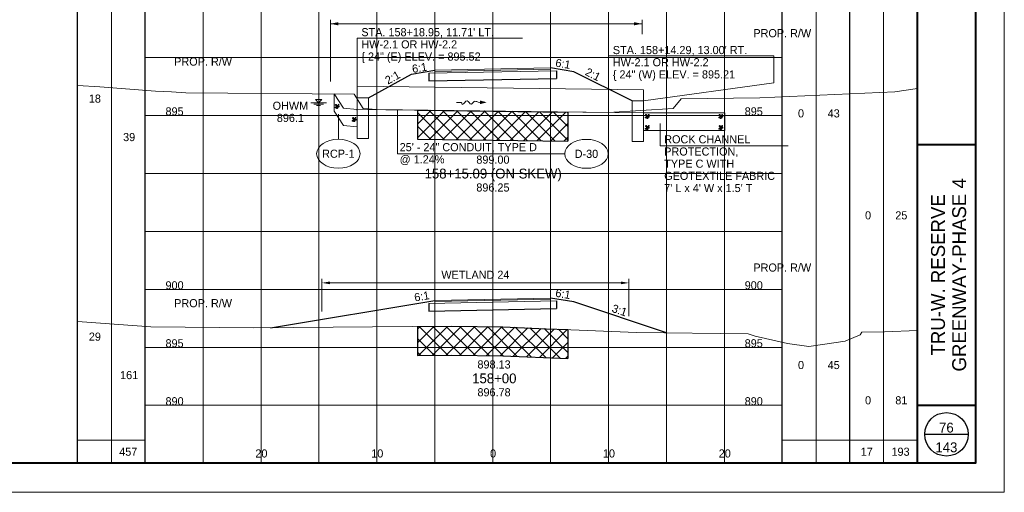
# Paper-space layout 'Layout1' of a CAD drawing. Header units: feet. Extents: x -1084 to 2301, y -843 to 1840.
# Tile 10 of 46: x 75 to 160, y 228 to 268. Entities that reach past the tile are written whole.
import ezdxf
from ezdxf.enums import TextEntityAlignment as Align

# ---------------------------------------------------------------- set-up
doc = ezdxf.new("R2010")
doc.units = ezdxf.units.FT
doc.header["$LTSCALE"] = 10
doc.header["$MEASUREMENT"] = 0
for name, pattern in [('DGN Style 2', [42.257429, 25.354457, -16.902971]), ('DGN Style 3', [59.1604, 42.257429, -16.902971]), ('DGN Style 5', [29.5802, 12.677229, -16.902971]), ('rowpr', [5.45, 1, -0.225, -0.225, 4])]:
    doc.linetypes.add(name, pattern=pattern)
for name, color, linetype, lineweight in [('DR_P_Erosion_Control', 7, 'Continuous', 13), ('DR_P_Flow_Arrow', 151, 'Continuous', 13), ('DR_P_Headwall', 120, 'Continuous', 13), ('DR_P_Storm_Sewer', 151, 'Continuous', 13), ('DR_P_Text', 7, 'Continuous', 13), ('DR_X_Storm_Sewer', 151, 'DGN Style 5', 0), ('DR_X_Text', 7, 'Continuous', 0), ('EV_Ecological_Text', 7, 'Continuous', 13), ('PV_P_Text', 7, 'Continuous', 13), ('RW_P_Fee_RW', 193, 'rowpr', 40), ('SH_Border', 7, 'Continuous', 40), ('SH_Data', 7, 'Continuous', 0), ('SH_Major_Grid_Line', 254, 'Continuous', 13), ('SH_Text', 7, 'Continuous', 13), ('TX_P_5', 7, 'Continuous', 13), ('TX_X_5', 7, 'Continuous', 0), ('XS_P_Finished_Grade', 3, 'Continuous', 30), ('XS_P_Pavt_Surface', 251, 'Continuous', 13), ('XS_P_Subgrade', 4, 'Continuous', 30), ('XS_P_Undercut', 230, 'Continuous', 30), ('XS_X_Ground_Line', 3, 'DGN Style 2', 13)]:
    doc.layers.add(name, color=color, linetype=linetype, lineweight=lineweight)
doc.layers.add('SH_Cut_Line', color=7, linetype='DGN Style 3', lineweight=0, plot=False)
doc.layers.add('XS_P_Pavt_Layers', color=251, linetype='Continuous', lineweight=0, transparency=0.5)
doc.styles.add('Slanted-Normal LS 0.50', font='font31.shx', dxfattribs={"height": 0.14})
doc.styles.add('Slanted-Normal LS 0.50_0', font='font31.shx')
doc.styles.add('Slanted-Sub Title', font='font31.shx', dxfattribs={"height": 0.17})
doc.styles.add('Style-font30', font='font30.shx')
doc.styles.add('Style-font31', font='font31.shx')
doc.dimstyles.new('Dec-1  Slanted', dxfattribs={"dimtxt": 0.14, "dimasz": 0.14, "dimexe": 0.07, "dimexo": 0.07, "dimgap": 0.07, "dimtad": 1, "dimdec": 1, "dimzin": 3, "dimdsep": 46, "dimtxsty": 'Slanted-Normal LS 0.50', "dimcen": 0.09, "dimclrd": 97, "dimclre": 97, "dimclrt": 7, "dimadec": 1, "dimazin": 3, "dimtfac": 1, "dimtdec": 1, "dimtofl": 0, "dimtmove": 1, "dimatfit": 1, "dimfxl": 1, "dimtzin": 3, "dimlwd": 0, "dimlwe": 0, "dimarcsym": 0})

# ---------------------------------------------------------------- blocks, each defined once
blk = doc.blocks.new('GPKLBL_92')
at = {"layer": 'TX_P_5', "linetype": 'Continuous', "insert": (-0.511, 0.978), "char_height": 0.7, "attachment_point": 1, "rotation": 350.53768, "line_spacing_factor": 0.6, "style": 'Style-font31'}
blk.add_mtext('6:1', dxfattribs=at)
blk = doc.blocks.new('GPKLBL_93')
at = {"layer": 'TX_P_5', "linetype": 'Continuous', "extrusion": (0, 0, -1), "insert": (-0.462, 0.97), "char_height": 0.7, "attachment_point": 3, "text_direction": (-0.986394, 0.164399, 0), "line_spacing_factor": 0.6, "style": 'Style-font31'}
blk.add_mtext('6:1', dxfattribs=at)
blk = doc.blocks.new('GPKLBL_94')
at = {"layer": 'TX_P_5', "linetype": 'Continuous', "insert": (-0.511, 0.978), "char_height": 0.7, "attachment_point": 1, "rotation": 350.53768, "line_spacing_factor": 0.6, "style": 'Style-font31'}
blk.add_mtext('3:1', dxfattribs=at)
blk = doc.blocks.new('XS POINT_52')
at = {"layer": 'RW_P_Fee_RW', "linetype": 'Continuous', "lineweight": 13}
blk.add_line((0, 3.5), (0, -3.5), dxfattribs=at)
blk = doc.blocks.new('XS POINT_53')
at = {"layer": 'RW_P_Fee_RW', "linetype": 'Continuous', "lineweight": 13}
blk.add_line((0, 3.5), (0, -3.5), dxfattribs=at)
blk = doc.blocks.new('*D212')
at = {"layer": 'Defpoints', "color": 0, "linetype": 'Continuous', "transparency": 16777216}
for p in [(127.598, 245.561), (101.081, 242.742), (127.598, 242.328)]:
    blk.add_point(p, dxfattribs=at)
at = {"layer": 'EV_Ecological_Text', "color": 97, "linetype": 'Continuous', "lineweight": 0, "transparency": 16777216}
for p, q in [((101.081, 243.092), (101.081, 245.911)), ((127.598, 242.678), (127.598, 245.911)), ((101.781, 245.561), (126.898, 245.561))]:
    blk.add_line(p, q, dxfattribs=at)
at = {"layer": 'EV_Ecological_Text', "color": 97, "linetype": 'Continuous', "transparency": 16777216}
for points in [[(101.781, 245.678), (101.781, 245.444), (101.081, 245.561)], [(126.898, 245.678), (126.898, 245.444), (127.598, 245.561)]]:
    blk.add_solid(points, dxfattribs=at)
at = {"layer": 'EV_Ecological_Text', "color": 7, "linetype": 'Continuous', "lineweight": 0, "transparency": 16777216, "insert": (114.339, 246.261), "char_height": 0.7, "attachment_point": 5, "style": 'Slanted-Normal LS 0.50_0'}
blk.add_mtext('WETLAND 24', dxfattribs=at)
blk = doc.blocks.new('GPKLBL_95')
at = {"layer": 'TX_P_5', "linetype": 'Continuous', "insert": (-0.511, 0.978), "char_height": 0.7, "attachment_point": 1, "rotation": 350.53768, "line_spacing_factor": 0.6, "style": 'Style-font31'}
blk.add_mtext('6:1', dxfattribs=at)
blk = doc.blocks.new('GPKLBL_96')
at = {"layer": 'TX_P_5', "linetype": 'Continuous', "extrusion": (0, 0, -1), "insert": (-0.462, 0.97), "char_height": 0.7, "attachment_point": 3, "text_direction": (-0.986394, 0.164399, 0), "line_spacing_factor": 0.6, "style": 'Style-font31'}
blk.add_mtext('6:1', dxfattribs=at)
blk = doc.blocks.new('DFL-P_29')
at = {"layer": 'DR_P_Flow_Arrow', "color": 151, "linetype": 'Continuous', "lineweight": 13}
blk.add_open_spline([(-0.08, 0), (-0.081, 0), (-0.082, 0), (-0.083, 0), (-0.094, 0), (-0.105, 0.005), (-0.116, 0.008), (-0.123, 0.01), (-0.131, 0.013), (-0.137, 0.015), (-0.152, 0.02), (-0.165, -0.02), (-0.179, -0.022), (-0.195, -0.023), (-0.211, 0.018), (-0.228, 0.019), (-0.246, 0.021), (-0.266, -0.028), (-0.284, -0.022), (-0.29, -0.02), (-0.287, 0.001), (-0.295, 0.001), (-0.313, 0), (-0.332, 0), (-0.35, 0)], degree=3, knots=[0, 0, 0, 0, 0.009646, 0.009646, 0.009646, 0.112481, 0.112481, 0.112481, 0.179673, 0.179673, 0.179673, 0.350625, 0.350625, 0.350625, 0.544565, 0.544565, 0.544565, 0.756426, 0.756426, 0.756426, 0.832712, 0.832712, 0.832712, 1, 1, 1, 1], dxfattribs=at)
at = {"layer": 'DR_P_Flow_Arrow', "color": 151, "linetype": 'Continuous', "lineweight": 0, "extrusion": (0, 0, -1)}
blk.add_solid([(0.08, 0.021), (0, 0), (0.08, -0.021)], dxfattribs=at)
blk = doc.blocks.new('GPKLBL_97')
at = {"layer": 'TX_P_5', "linetype": 'Continuous', "insert": (-0.511, 0.978), "char_height": 0.7, "attachment_point": 1, "rotation": 350.53768, "line_spacing_factor": 0.6, "style": 'Style-font31'}
blk.add_mtext('2:1', dxfattribs=at)
blk = doc.blocks.new('XS POINT_54')
at = {"layer": 'RW_P_Fee_RW', "linetype": 'Continuous', "lineweight": 13}
blk.add_line((0, 3.5), (0, -3.5), dxfattribs=at)
blk = doc.blocks.new('XS POINT_55')
at = {"layer": 'RW_P_Fee_RW', "linetype": 'Continuous', "lineweight": 13}
blk.add_line((0, 3.5), (0, -3.5), dxfattribs=at)
blk = doc.blocks.new('RCP')
at = {"layer": 'DR_P_Erosion_Control'}
for points, knots in [([(0.018, 0.094), (0.034, 0.1), (0.049, 0.107), (0.065, 0.113), (0.073, 0.116), (0.077, 0.099), (0.078, 0.091), (0.079, 0.081), (0.071, 0.071), (0.063, 0.061), (0.052, 0.047), (0.024, 0.038), (0.018, 0.052), (0.015, 0.06), (0.014, 0.068), (0.014, 0.076), (0.014, 0.08), (0.012, 0.085), (0.014, 0.089), (0.016, 0.09), (0.017, 0.092), (0.018, 0.094)], [0, 0, 0, 0, 0.258176, 0.258176, 0.258176, 0.385117, 0.385117, 0.385117, 0.555016, 0.555016, 0.555016, 0.785627, 0.785627, 0.785627, 0.908123, 0.908123, 0.908123, 0.969027, 0.969027, 0.969027, 1, 1, 1, 1]), ([(0.047, 0.33), (0.055, 0.335), (0.064, 0.339), (0.072, 0.343), (0.081, 0.347), (0.092, 0.348), (0.102, 0.349), (0.109, 0.349), (0.116, 0.347), (0.123, 0.341), (0.129, 0.335), (0.128, 0.327), (0.127, 0.32), (0.124, 0.31), (0.12, 0.299), (0.109, 0.291), (0.099, 0.282), (0.089, 0.281), (0.078, 0.279), (0.067, 0.276), (0.054, 0.269), (0.043, 0.279), (0.036, 0.286), (0.034, 0.293), (0.034, 0.301), (0.035, 0.307), (0.035, 0.315), (0.04, 0.321), (0.042, 0.324), (0.044, 0.327), (0.047, 0.33)], [0, 0, 0, 0, 0.107172, 0.107172, 0.107172, 0.224609, 0.224609, 0.224609, 0.311187, 0.311187, 0.311187, 0.390245, 0.390245, 0.390245, 0.521508, 0.521508, 0.521508, 0.650159, 0.650159, 0.650159, 0.785017, 0.785017, 0.785017, 0.874079, 0.874079, 0.874079, 0.953282, 0.953282, 0.953282, 1, 1, 1, 1]), ([(0.156, 0.261), (0.171, 0.264), (0.186, 0.267), (0.201, 0.269), (0.216, 0.271), (0.223, 0.245), (0.227, 0.231), (0.23, 0.218), (0.228, 0.202), (0.217, 0.19), (0.204, 0.176), (0.189, 0.17), (0.173, 0.165), (0.159, 0.161), (0.143, 0.159), (0.129, 0.165), (0.12, 0.169), (0.114, 0.175), (0.109, 0.183), (0.1, 0.197), (0.098, 0.215), (0.105, 0.228), (0.11, 0.236), (0.117, 0.244), (0.126, 0.249), (0.133, 0.254), (0.14, 0.258), (0.148, 0.26), (0.151, 0.26), (0.154, 0.261), (0.156, 0.262)], [0, 0, 0, 0, 0.126661, 0.126661, 0.126661, 0.253188, 0.253188, 0.253188, 0.368171, 0.368171, 0.368171, 0.509113, 0.509113, 0.509113, 0.63015, 0.63015, 0.63015, 0.70369, 0.70369, 0.70369, 0.826515, 0.826515, 0.826515, 0.907901, 0.907901, 0.907901, 0.976801, 0.976801, 0.976801, 1, 1, 1, 1]), ([(0.158, 0.106), (0.17, 0.109), (0.181, 0.113), (0.193, 0.116), (0.211, 0.12), (0.228, 0.117), (0.245, 0.102), (0.259, 0.091), (0.26, 0.075), (0.256, 0.062), (0.252, 0.047), (0.242, 0.032), (0.227, 0.019), (0.208, 0.002), (0.181, -0.004), (0.162, 0.008), (0.146, 0.017), (0.129, 0.031), (0.126, 0.047), (0.124, 0.058), (0.13, 0.07), (0.136, 0.079), (0.14, 0.086), (0.144, 0.093), (0.15, 0.099), (0.152, 0.101), (0.155, 0.104), (0.158, 0.106)], [0, 0, 0, 0, 0.098896, 0.098896, 0.098896, 0.24332, 0.24332, 0.24332, 0.355319, 0.355319, 0.355319, 0.496743, 0.496743, 0.496743, 0.673566, 0.673566, 0.673566, 0.816859, 0.816859, 0.816859, 0.906168, 0.906168, 0.906168, 0.969895, 0.969895, 0.969895, 1, 1, 1, 1]), ([(0.287, 0.352), (0.3, 0.354), (0.312, 0.356), (0.325, 0.358), (0.336, 0.359), (0.339, 0.335), (0.335, 0.325), (0.331, 0.314), (0.322, 0.303), (0.311, 0.295), (0.301, 0.287), (0.279, 0.289), (0.273, 0.301), (0.269, 0.309), (0.271, 0.318), (0.273, 0.326), (0.274, 0.331), (0.275, 0.337), (0.279, 0.342), (0.281, 0.345), (0.284, 0.349), (0.287, 0.352)], [0, 0, 0, 0, 0.188286, 0.188286, 0.188286, 0.356428, 0.356428, 0.356428, 0.541746, 0.541746, 0.541746, 0.732506, 0.732506, 0.732506, 0.852511, 0.852511, 0.852511, 0.937171, 0.937171, 0.937171, 1, 1, 1, 1]), ([(0.307, 0.203), (0.319, 0.208), (0.331, 0.213), (0.342, 0.218), (0.355, 0.224), (0.36, 0.197), (0.363, 0.184), (0.366, 0.171), (0.363, 0.157), (0.352, 0.144), (0.342, 0.132), (0.331, 0.126), (0.319, 0.123), (0.309, 0.12), (0.297, 0.119), (0.288, 0.129), (0.276, 0.14), (0.272, 0.153), (0.274, 0.165), (0.276, 0.174), (0.28, 0.186), (0.289, 0.191), (0.295, 0.195), (0.301, 0.199), (0.307, 0.203)], [0, 0, 0, 0, 0.135762, 0.135762, 0.135762, 0.276579, 0.276579, 0.276579, 0.425633, 0.425633, 0.425633, 0.565886, 0.565886, 0.565886, 0.678149, 0.678149, 0.678149, 0.814077, 0.814077, 0.814077, 0.922173, 0.922173, 0.922173, 1, 1, 1, 1])]:
    blk.add_open_spline(points, degree=3, knots=knots, dxfattribs=at)
blk = doc.blocks.new('GPKLBL_98')
at = {"layer": 'TX_P_5', "linetype": 'Continuous', "extrusion": (0, 0, -1), "insert": (-0.511, 0.978), "char_height": 0.7, "attachment_point": 3, "text_direction": (-0.986394, 0.164399, 0), "line_spacing_factor": 0.6, "style": 'Style-font31'}
blk.add_mtext('2:1', dxfattribs=at)
blk = doc.blocks.new('WSELEV_1')
at = {"layer": 'DR_X_Storm_Sewer', "linetype": 'Continuous'}
for p, q in [((-0.135, 0), (0.135, 0)), ((0, 0), (-0.053, 0.053)), ((-0.053, 0.053), (0.053, 0.053)), ((0, 0), (0.053, 0.053)), ((-0.085, -0.025), (0.085, -0.025)), ((-0.035, -0.05), (0.035, -0.05))]:
    blk.add_line(p, q, dxfattribs=at)

psp = doc.layouts.get("Layout1")

# ---------------------------------------------------------------- hatches: boundary and pattern name
at = {"layer": 'XS_P_Undercut', "lineweight": 0}
h = psp.add_hatch(dxfattribs=at)
h.set_pattern_fill('CROSSHATCH', color=256, style=0, pattern_type=2)
h.set_pattern_definition([(45, (119.8442, 259.16405), (-0.589255, 0.589255), []), (315, (119.8442, 259.16405), (0.589255, 0.589255), [])])
h.paths.add_polyline_path([(122.333, 257.794), (122.333, 260.294), (109.333, 260.456), (109.333, 257.956)])
h = psp.add_hatch(dxfattribs=at)
h.set_pattern_fill('CROSSHATCH', color=256, style=0, pattern_type=2)
h.set_pattern_definition([(45, (121.3127, 240.5747), (-0.589255, 0.589255), []), (315, (121.3127, 240.5747), (0.589255, 0.589255), [])])
h.paths.add_polyline_path([(112.308, 241.814), (109.333, 241.79), (109.333, 239.29), (112.308, 239.314), (116.697, 239.274), (122.333, 239.027), (122.333, 241.53), (120.445, 241.609), (116.697, 241.774), (115.833, 241.782)])

# ---------------------------------------------------------------- linework, layer by layer
at = {"layer": 'DR_P_Erosion_Control'}
psp.add_line((102.162, 261.855), (102.162, 260.355), dxfattribs=at)
at = {"layer": 'DR_P_Erosion_Control', "flags": 128}
for points in [[(102.162, 261.855), (102.945, 260.623), (104.122, 260.521)], [(102.162, 260.355), (102.945, 259.123), (104.122, 259.021)]]:
    psp.add_lwpolyline(points, dxfattribs=at)
at = {"layer": 'DR_P_Headwall'}
for p, q in [((104.122, 261.511), (105.123, 261.511)), ((104.122, 258.011), (104.122, 261.511)), ((105.123, 261.511), (105.123, 258.011)), ((127.866, 261.25), (128.866, 261.25)), ((127.866, 257.75), (127.866, 261.25)), ((128.866, 261.25), (128.866, 257.75)), ((105.123, 258.011), (104.122, 258.011)), ((128.866, 257.75), (127.866, 257.75))]:
    psp.add_line(p, q, dxfattribs=at)
psp.add_point((104.122, 260.466), dxfattribs=at)
at = {"layer": 'DR_P_Storm_Sewer'}
for p, q in [((104.122, 260.538), (104.122, 262.538)), ((128.866, 262.212), (104.122, 262.521)), ((128.866, 262.212), (128.866, 260.212)), ((128.866, 260.212), (104.122, 260.521))]:
    psp.add_line(p, q, dxfattribs=at)
at = {"layer": 'DR_P_Text'}
for p, q in [((104.122, 266.675), (118.4, 266.675)), ((104.122, 260.511), (104.122, 266.675)), ((125.832, 265.135), (140.11, 265.135)), ((140.11, 265.135), (140.11, 262.807)), ((140.11, 262.807), (128.866, 261.25)), ((102.51, 257.95), (102.51, 260.106)), ((107.606, 256.689), (107.606, 260.478)), ((128.866, 260.212), (135.866, 260.212)), ((135.866, 260.212), (135.866, 258.712)), ((130.292, 257.373), (130.292, 259.301)), ((135.866, 258.712), (128.866, 258.712)), ((130.292, 257.373), (141.349, 257.373)), ((107.606, 256.689), (122.051, 256.689))]:
    psp.add_line(p, q, dxfattribs=at)
at = {"layer": 'DR_P_Text', "color": 7, "linetype": 'Continuous', "lineweight": 13}
for centre in [(102.51, 256.7), (123.926, 256.689)]:
    psp.add_ellipse(centre, major_axis=(1.875, 0), ratio=0.666667, dxfattribs=at)
at = {"layer": 'EV_Ecological_Text', "color": 97, "linetype": 'Continuous', "lineweight": 0}
for p, q in [((101.82, 262.932), (101.82, 268.256)), ((101.82, 267.906), (128.725, 267.906)), ((128.725, 267.017), (128.725, 268.256))]:
    psp.add_line(p, q, dxfattribs=at)
at = {"layer": 'EV_Ecological_Text', "color": 4, "linetype": 'Continuous', "lineweight": 0}
psp.add_solid([(102.52, 267.766), (101.82, 267.906), (102.52, 268.046)], dxfattribs=at)
at = {"layer": 'EV_Ecological_Text', "color": 4, "linetype": 'Continuous', "lineweight": 0, "extrusion": (0, 0, -1)}
psp.add_solid([(-128.025, 268.046), (-128.725, 267.906), (-128.025, 267.766)], dxfattribs=at)
at = {"layer": 'SH_Border', "color": 7, "linetype": 'Continuous', "lineweight": 40}
for p, q in [((152.5, 230), (152.5, 335)), ((152.5, 257.5), (157.5, 257.5)), ((152.5, 235), (157.5, 235))]:
    psp.add_line(p, q, dxfattribs=at)
at = {"layer": 'SH_Border', "color": 7, "linetype": 'Continuous', "lineweight": 40, "flags": 128}
psp.add_lwpolyline([(0, 335), (157.5, 335), (157.5, 230), (0, 230), (0, 335)], close=True, dxfattribs=at)
at = {"layer": 'SH_Cut_Line', "color": 7, "linetype": 'DGN Style 3', "lineweight": 0, "flags": 128}
psp.add_lwpolyline([(-10, 227.5), (160, 227.5), (160, 337.5), (-10, 337.5), (-10, 227.5)], close=True, dxfattribs=at)
at = {"layer": 'SH_Data', "color": 7, "linetype": 'Continuous', "lineweight": 30}
for p, q in [((80, 230), (80, 335)), ((85.832, 230), (85.832, 335)), ((140.833, 230), (140.833, 335)), ((146.667, 230), (146.667, 335)), ((153.125, 232.5), (156.875, 232.5))]:
    psp.add_line(p, q, dxfattribs=at)
at = {"layer": 'SH_Data', "color": 7, "linetype": 'Continuous', "lineweight": 13}
for p, q in [((82.916, 230), (82.916, 333.75)), ((143.75, 230), (143.75, 333.75)), ((149.583, 230), (149.583, 333.75)), ((80, 232), (85.832, 232)), ((140.833, 232), (152.5, 232))]:
    psp.add_line(p, q, dxfattribs=at)
at = {"layer": 'SH_Data', "color": 7, "linetype": 'Continuous', "lineweight": 30}
psp.add_circle((155, 232.5), 1.875, dxfattribs=at)
at = {"layer": 'SH_Major_Grid_Line', "color": 254, "linetype": 'Continuous', "lineweight": 13}
for p, q in [((90.832, 230), (90.832, 335)), ((95.832, 230), (95.832, 335)), ((100.832, 230), (100.832, 335)), ((105.832, 230), (105.832, 335)), ((110.832, 230), (110.832, 335)), ((115.832, 230), (115.832, 335)), ((120.832, 230), (120.832, 335)), ((125.832, 230), (125.832, 335)), ((130.833, 230), (130.833, 335)), ((135.833, 230), (135.833, 335)), ((85.832, 265), (140.833, 265)), ((85.832, 260), (140.833, 260)), ((85.832, 255), (140.833, 255)), ((85.832, 250), (140.833, 250)), ((85.832, 245), (140.833, 245)), ((85.832, 240), (140.833, 240)), ((85.832, 235), (140.833, 235))]:
    psp.add_line(p, q, dxfattribs=at)
at = {"layer": 'XS_P_Finished_Grade'}
for p, q in [((105.123, 261.511), (108.833, 263.567)), ((108.833, 263.567), (110.832, 263.9)), ((122.833, 263.767), (120.832, 264.1)), ((127.866, 261.25), (122.833, 263.767)), ((96.645, 241.685), (110.832, 244.05)), ((122.833, 243.917), (120.832, 244.25)), ((130.84, 241.247), (122.833, 243.917))]:
    psp.add_line(p, q, dxfattribs=at)
at = {"layer": 'XS_P_Pavt_Layers', "color": 2, "lineweight": 13}
for p, q in [((110.333, 263.64), (121.333, 263.86)), ((110.832, 263.796), (120.832, 263.996)), ((110.333, 243.79), (121.333, 244.01)), ((110.832, 243.946), (120.832, 244.146))]:
    psp.add_line(p, q, dxfattribs=at)
at = {"layer": 'XS_P_Pavt_Surface', "color": 193}
for p, q in [((110.832, 263.9), (120.832, 264.1)), ((110.832, 263.9), (110.832, 263.65)), ((120.832, 264.1), (120.832, 263.85)), ((110.832, 244.05), (120.832, 244.25)), ((110.832, 244.05), (110.832, 243.8)), ((120.832, 244.25), (120.832, 244))]:
    psp.add_line(p, q, dxfattribs=at)
at = {"layer": 'XS_P_Subgrade'}
for p, q in [((110.333, 263.64), (110.333, 262.973)), ((121.333, 263.86), (121.333, 263.193)), ((110.333, 262.973), (121.333, 263.193)), ((121.333, 244.01), (121.333, 243.343)), ((110.333, 243.79), (110.333, 243.123)), ((110.333, 243.123), (121.333, 243.343))]:
    psp.add_line(p, q, dxfattribs=at)
at = {"layer": 'XS_P_Undercut'}
for p, q in [((109.333, 260.456), (109.333, 257.956)), ((109.333, 260.456), (122.333, 260.294)), ((122.333, 260.294), (122.333, 257.794)), ((109.333, 257.956), (122.333, 257.794)), ((109.333, 241.79), (109.333, 239.29)), ((122.333, 241.53), (122.333, 239.027))]:
    psp.add_line(p, q, dxfattribs=at)
at = {"layer": 'XS_P_Undercut', "lineweight": 0, "flags": 128}
for points in [[(122.333, 257.794), (122.333, 260.294), (109.333, 260.456), (109.333, 257.956), (122.333, 257.794)], [(112.308, 241.814), (109.333, 241.79), (109.333, 239.29), (112.308, 239.314), (116.697, 239.274), (122.333, 239.027), (122.333, 241.53), (120.445, 241.609), (116.697, 241.774), (115.833, 241.782), (112.308, 241.814)]]:
    psp.add_lwpolyline(points, close=True, dxfattribs=at)
at = {"layer": 'XS_P_Undercut', "flags": 128}
for points in [[(109.333, 241.79), (112.308, 241.814), (116.697, 241.774), (120.445, 241.609), (122.333, 241.53)], [(109.333, 239.29), (112.308, 239.314), (116.697, 239.274), (122.333, 239.027)]]:
    psp.add_lwpolyline(points, dxfattribs=at)
at = {"layer": 'XS_X_Ground_Line'}
for p, q in [((80, 262.594), (81.917, 262.464)), ((81.917, 262.464), (86.733, 262.084)), ((86.733, 262.084), (88.092, 262.047)), ((88.092, 262.047), (89.34, 261.94)), ((89.34, 261.94), (103.869, 261.849)), ((103.869, 261.849), (104.655, 260.611)), ((138.897, 261.507), (150.558, 262.046)), ((150.558, 262.046), (152.5, 262.313)), ((131.399, 260.59), (132.103, 261.431)), ((132.103, 261.431), (138.897, 261.507)), ((105.832, 260.51), (104.655, 260.611)), ((105.832, 260.5), (125.832, 260.25)), ((125.832, 260.25), (131.399, 260.59))]:
    psp.add_line(p, q, dxfattribs=at)
at = {"layer": 'XS_X_Ground_Line', "flags": 128}
psp.add_lwpolyline([(80, 242.22), (83.561, 241.979), (86.31, 241.762), (95.201, 241.673), (112.308, 241.814), (115.833, 241.782), (116.697, 241.774), (120.445, 241.609), (128.241, 241.281), (137.902, 241.155), (138.502, 240.95), (140.287, 240.555), (141.297, 240.337), (143.128, 240.083), (144.301, 240.245), (146.251, 240.524), (147.558, 241.084), (147.712, 241.304), (149.648, 241.325), (152.5, 241.457)], dxfattribs=at)

# ---------------------------------------------------------------- block references
at = {"layer": 'DR_P_Erosion_Control'}
for p in [(102.21, 260.602), (103.683, 259.463), (128.992, 259.736), (135.345, 259.736), (128.992, 258.773), (135.345, 258.773)]:
    psp.add_blockref('RCP', p, dxfattribs=at)
at = {"layer": 'DR_P_Flow_Arrow', "color": 151, "linetype": 'Continuous', "lineweight": 0, "xscale": 7.500000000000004, "yscale": 7.500000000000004, "zscale": 7.500000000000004, "rotation": 0.2724026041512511}
psp.add_blockref('DFL-P_29', (115.332, 261.133), dxfattribs=at)
at = {"layer": 'DR_X_Storm_Sewer', "linetype": 'Continuous', "xscale": 5, "yscale": 5, "zscale": 5}
psp.add_blockref('WSELEV_1', (100.804, 261.1), dxfattribs=at)
at = {"layer": 'RW_P_Fee_RW', "linetype": 'Continuous', "lineweight": 13}
for name, p in [('XS POINT_55', (140.833, 263.005)), ('XS POINT_54', (90.833, 260.553)), ('XS POINT_53', (140.833, 242.791)), ('XS POINT_52', (90.833, 239.717))]:
    psp.add_blockref(name, p, dxfattribs=at)
at = {"layer": 'TX_P_5', "linetype": 'Continuous', "extrusion": (0, 0, -1)}
for name, p in [('GPKLBL_96', (-109.64, 263.59)), ('GPKLBL_93', (-109.833, 243.883))]:
    psp.add_blockref(name, p, dxfattribs=at)
at = {"layer": 'TX_P_5', "linetype": 'Continuous'}
for name, p in [('GPKLBL_95', (121.833, 263.933)), ('GPKLBL_92', (121.833, 244.083))]:
    psp.add_blockref(name, p, dxfattribs=at)
at = {"layer": 'TX_P_5', "linetype": 'Continuous', "extrusion": (0, 0, -1), "rotation": 340.2224930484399}
psp.add_blockref('GPKLBL_98', (-107.435, 262.802), dxfattribs=at)
at = {"layer": 'TX_P_5', "linetype": 'Continuous'}
for name, p, rotation in [('GPKLBL_97', (124.261, 263.062), 342.6432117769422), ('GPKLBL_94', (126.63, 242.688), 351.0273524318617)]:
    psp.add_blockref(name, p, dxfattribs=dict(at, rotation=rotation))

# ---------------------------------------------------------------- texts
at = {"layer": 'DR_P_Text', "lineweight": 13, "style": 'Slanted-Normal LS 0.50'}
for s, p in [('RCP-1', (102.51, 256.7)), ('D-30', (123.926, 256.689))]:
    psp.add_text(s, height=0.7, dxfattribs=at).set_placement(p, align=Align.MIDDLE_CENTER)
at = {"layer": 'DR_P_Text', "char_height": 0.7, "attachment_point": 1, "line_spacing_factor": 0.9, "style": 'Slanted-Normal LS 0.50'}
for s, insert in [('STA. 158+18.95, 11.71\' LT.\\PHW-2.1 OR HW-2.2\\P\\{ 24" (E) ELEV. = 895.52', (104.495, 267.53)), ('STA. 158+14.29, 13.00\' RT.\\PHW-2.1 OR HW-2.2\\P\\{ 24" (W) ELEV. = 895.21', (126.205, 265.99)), ('25\' - 24" CONDUIT, TYPE D\\P@ 1.24%', (107.802, 257.615)), ("ROCK CHANNEL\\PPROTECTION,\\PTYPE C WITH\\PGEOTEXTILE FABRIC\\P7' L x 4' W x 1.5' T\\P\\P", (130.641, 258.291))]:
    psp.add_mtext(s, dxfattribs=dict(at, insert=insert))
at = {"layer": 'DR_X_Text', "insert": (98.37, 259.428), "char_height": 0.7, "attachment_point": 8, "line_spacing_factor": 0.9, "style": 'Slanted-Normal LS 0.50'}
psp.add_mtext('OHWM\\P896.1', dxfattribs=at)
at = {"layer": 'PV_P_Text', "style": 'Slanted-Normal LS 0.50'}
for s, p in [('899.00', (115.852, 255.838)), ('898.13', (115.95, 238.175))]:
    psp.add_text(s, height=0.7, dxfattribs=at).set_placement(p, align=Align.CENTER)
at = {"layer": 'RW_P_Fee_RW', "linetype": 'Continuous', "lineweight": 13, "char_height": 0.7, "attachment_point": 2, "line_spacing_factor": 0.9, "style": 'Style-font31'}
for insert in [(140.833, 267.447), (90.833, 264.995), (140.833, 247.233), (90.833, 244.159)]:
    psp.add_mtext('PROP. R/W', dxfattribs=dict(at, insert=insert))
at = {"layer": 'SH_Data', "lineweight": 13, "insert": (155, 230.942), "char_height": 0.85, "attachment_point": 8, "line_spacing_factor": 0.6, "style": 'Style-font30'}
psp.add_mtext('143\\P', dxfattribs=at)
at = {"layer": 'SH_Text', "style": 'Style-font31'}
for s, p in [('18', (81.489, 261.102)), ('895', (88.369, 260)), ('895', (138.369, 260)), ('0', (142.447, 259.829)), ('43', (145.271, 259.829)), ('39', (84.448, 257.785)), ('0', (148.239, 251.035)), ('25', (151.111, 251.035)), ('900', (88.369, 245)), ('900', (138.369, 245)), ('29', (81.489, 240.574)), ('895', (88.369, 240)), ('895', (138.369, 240)), ('0', (142.447, 238.126)), ('45', (145.271, 238.126)), ('161', (84.448, 237.257)), ('890', (88.369, 235)), ('890', (138.369, 235)), ('0', (148.239, 235.082)), ('81', (151.111, 235.082)), ('20', (95.868, 230.5)), ('10', (105.868, 230.5)), ('0', (115.868, 230.5)), ('0', (115.868, 230.5)), ('10', (125.868, 230.5)), ('20', (135.868, 230.5))]:
    psp.add_text(s, height=0.7, dxfattribs=at).set_placement(p, align=Align.CENTER)
for s, p in [('457', (84.375, 231)), ('17', (148.125, 231)), ('193', (151.042, 231))]:
    psp.add_text(s, height=0.7, dxfattribs=at).set_placement(p, align=Align.MIDDLE_CENTER)
at = {"layer": 'SH_Text', "insert": (155.2, 246.25), "char_height": 1.2, "attachment_point": 5, "rotation": 90, "line_spacing_factor": 0.9125, "style": 'Slanted-Normal LS 0.50'}
psp.add_mtext('\\Ffont70;TRU-W. RESERVE\\PGREENWAY-PHASE 4', dxfattribs=at)
at = {"layer": 'TX_P_5', "style": 'Slanted-Sub Title'}
for s, p in [('158+15.09 (ON SKEW)', (115.876, 254.988)), ('158+00', (115.974, 237.325))]:
    psp.add_text(s, height=0.85, dxfattribs=at).set_placement(p, align=Align.MIDDLE_CENTER)
at = {"layer": 'TX_P_5', "char_height": 0.85, "attachment_point": 8, "line_spacing_factor": 0.9, "style": 'Style-font30'}
for s, insert in [('76\\P', (155, 232.642)), ('143\\P', (155, 230.942))]:
    psp.add_mtext(s, dxfattribs=dict(at, insert=insert))
at = {"layer": 'TX_X_5', "style": 'Style-font31'}
psp.add_text('896.25', height=0.7, dxfattribs=at).set_placement((115.852, 254.138), align=Align.TOP_CENTER)
at = {"layer": 'TX_X_5', "linetype": 'Continuous', "style": 'Style-font31'}
psp.add_text('896.78', height=0.7, dxfattribs=at).set_placement((115.95, 236.475), align=Align.TOP_CENTER)

# ---------------------------------------------------------------- dimensions: what is measured, and where the dimension line sits
at = {"layer": 'EV_Ecological_Text', "color": 97, "linetype": 'Continuous', "lineweight": 0}
dim = psp.add_linear_dim(base=(127.598, 245.561), p1=(101.081, 242.742), p2=(127.598, 242.328), text='WETLAND 24', dimstyle='Dec-1  Slanted', override={"dimtxt": 0.7, "dimasz": 0.7, "dimexe": 0.35, "dimexo": 0.35, "dimgap": 0.35, "dimtxsty": 'Slanted-Normal LS 0.50_0', "dimatfit": 3}, dxfattribs=at)
dim.commit()
dim.dimension.update_dxf_attribs({"geometry": '*D212', "text_midpoint": (114.339, 246.261)})

doc.saveas('drawing.dxf')
